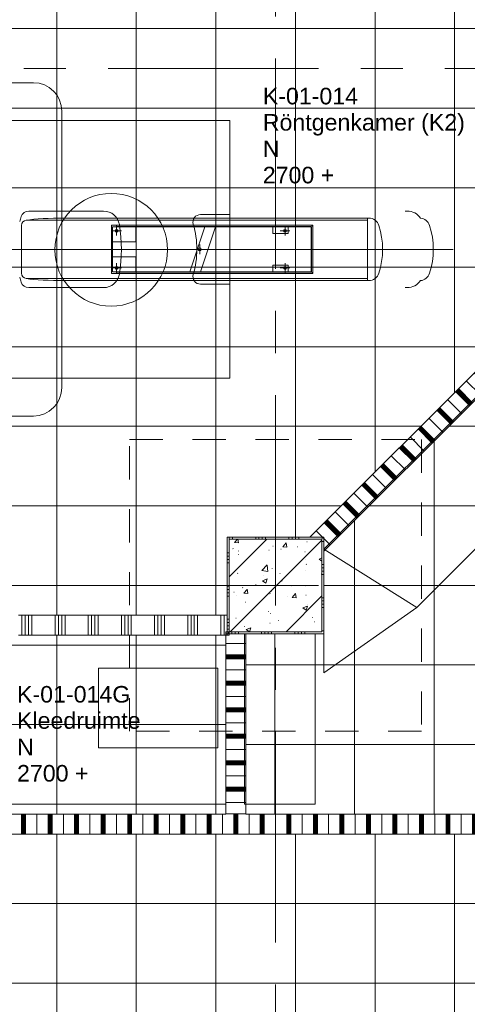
# Model space of a CAD drawing. Header units: millimetres. Extents: x 83969 to 141394, y 139608 to 176267.
# Tile 30 of 40: x 115071 to 118446, y 164541 to 171967. Entities that reach past the tile are written whole.
import ezdxf
from ezdxf.enums import TextEntityAlignment as Align

# ---------------------------------------------------------------- set-up
doc = ezdxf.new("R2010")
doc.units = ezdxf.units.MM
doc.header["$LTSCALE"] = 50
doc.linetypes.add('B0401', pattern=[9.5, 5, -1.5, -3])
doc.linetypes.add('CENTER', pattern=[50.8, 31.75, -6.35, 6.35, -6.35])
for name, color, linetype in [('00---0--FM-RUIMTENR', 7, 'Continuous'), ('AL68----_BRAND_60 MIN', 92, 'BR60'), ('AT$1A---_BWDTEKST', 7, 'Continuous'), ('AT$1A---_PLAFONDHOOGTE', 7, 'Continuous'), ('AT$1A---_TEKST', 7, 'Continuous'), ('AT$1A---_ZONETEKST', 7, 'Continuous')]:
    doc.layers.add(name, color=color, linetype=linetype)
for name, color, linetype, lineweight in [('AA$1A---_ARCEER', 1, 'Continuous', 18), ('AL$7A---_STRAMIEN', 8, 'CENTER', 9), ('AL22----_BINNENWAND', 7, 'Continuous', 9), ('AL28----_KOLOMKOP_BETONBAND', 2, 'B0401', 9), ('AL28----_KONSTRUKTIES', 4, 'Continuous', 9), ('AL35----_PLAFONDS', 16, 'Continuous', 9), ('AL72----_INRGEBRUIKSR_OUD', 6, 'Continuous', 9)]:
    doc.layers.add(name, color=color, linetype=linetype, lineweight=lineweight)
doc.styles.add('FM_TEKST', font='arial.ttf')
doc.linetypes.add('BR60', pattern='A,15,-1,["60",Standard,S=2.5,R=0,X=0,Y=-1.25],-4', length=20)

# ---------------------------------------------------------------- blocks, each defined once
blk = doc.blocks.new('A$C624C5264')
at = {"layer": 'AL72----_INRGEBRUIKSR_OUD', "linetype": 'Continuous', "lineweight": 0}
for p, q in [((28140.9, -4008), (29374.3, -4008)), ((29589.3, -4223), (29589.3, -6307)), ((29325.5, -5044.3), (31893, -5044.3)), ((29903.9, -4976.5), (29339.2, -4976.5)), ((31902.7, -5029.1), (29612.9, -5029.1)), ((31902.7, -5029.1), (29612.9, -5029.1)), ((30634, -5002.7), (30855.8, -5002.7)), ((31893, -5029.1), (31893, -5500.9)), ((32193, -4976.5), (32176.8, -4976.5)), ((29285.5, -5084.3), (29285.5, -5445.6)), ((29285.5, -5084.3), (29285.5, -5445.6)), ((31482, -5081.9), (29962.1, -5081.9)), ((29962.1, -5081.9), (29962.1, -5448.1)), ((30000.9, -5092.5), (30000.9, -5083.9)), ((31461.1, -5092.5), (30000.9, -5092.5)), ((30001.7, -5161.4), (30001.7, -5089.2)), ((30002.9, -5081.9), (31463, -5081.9)), ((30147.8, -5207.9), (30147.8, -5095.1)), ((30553, -5434.9), (30667.1, -5095.1)), ((30633.4, -5434.9), (30747.5, -5095.1)), ((31180.5, -5095.1), (31180.5, -5146)), ((31271.7, -5161.4), (31271.7, -5089.2)), ((31294.8, -5146), (31294.8, -5095.1)), ((31463, -5081.9), (31462.9, -5081.9)), ((31471.1, -5427.5), (31471.1, -5102.5)), ((31482, -5448.1), (31482, -5081.9)), ((31482, -5101), (31482, -5429)), ((29965.6, -5125.3), (30037.8, -5125.3)), ((31180.5, -5146), (31294.8, -5146)), ((31235.6, -5125.3), (31307.8, -5125.3)), ((27088.4, -5265), (32539.3, -5265)), ((29969.9, -5207.9), (30147.8, -5207.9)), ((30592.7, -5265), (30664.9, -5265)), ((30628.8, -5301.1), (30628.8, -5228.9)), ((30147.8, -5322.1), (29969.9, -5322.1)), ((30147.8, -5434.9), (30147.8, -5322.1)), ((29965.6, -5404.7), (30037.8, -5404.7)), ((30001.7, -5440.8), (30001.7, -5368.6)), ((31294.8, -5384), (31180.5, -5384)), ((31180.5, -5384), (31180.5, -5434.9)), ((31235.6, -5404.7), (31307.8, -5404.7)), ((31271.7, -5440.8), (31271.7, -5368.6)), ((31294.8, -5434.9), (31294.8, -5384)), ((29325.5, -5485.6), (31893, -5485.6)), ((29962.1, -5448.1), (31482, -5448.1)), ((30000.9, -5446.3), (30000.9, -5437.5)), ((30000.9, -5437.5), (31461.1, -5437.5)), ((30000.9, -5446.1), (30000.9, -5446.3)), ((31462.9, -5448.1), (30002.9, -5448.1)), ((31462.9, -5448.1), (31462.9, -5448.1)), ((29339.2, -5553.5), (29903.9, -5553.5)), ((29612.9, -5500.9), (31902.7, -5500.9)), ((29612.9, -5500.9), (31902.7, -5500.9)), ((30855.8, -5527.3), (30634, -5527.3)), ((32176.8, -5553.5), (32193, -5553.5)), ((29374.3, -6522), (28140.9, -6522))]:
    blk.add_line(p, q, dxfattribs=at)
at = {"layer": 'AL72----_INRGEBRUIKSR_OUD', "linetype": 'Continuous'}
for p, q in [((33026.9, -6065), (31565, -7526.9)), ((32264.4, -7967.5), (33523, -6706.9)), ((31565, -7526.9), (31565, -8458)), ((31565, -7526.9), (32264.4, -7967.5)), ((32264.4, -7967.5), (31565, -8458))]:
    blk.add_line(p, q, dxfattribs=at)
blk.add_lwpolyline([(31499.5, -9449.7), (31499.5, -8165), (30965, -8165), (30965, -9449.7)], close=True, dxfattribs=at)
at = {"layer": 'AL72----_INRGEBRUIKSR_OUD'}
blk.add_lwpolyline([(29865.6, -9025), (30765.6, -9025), (30765.6, -8425), (29865.6, -8425)], close=True, dxfattribs=at)
at = {"layer": 'AL72----_INRGEBRUIKSR_OUD', "linetype": 'Continuous', "lineweight": 0}
for centre, radius in [((29961.2, -5268.3), 425), ((30001.7, -5125.3), 11.1), ((30001.7, -5125.3), 6.35), ((31271.7, -5125.3), 11.1), ((31271.7, -5125.3), 6.35), ((30628.8, -5265), 11.1), ((30001.7, -5404.7), 11.1), ((30001.7, -5404.7), 6.35), ((31271.7, -5404.7), 11.1), ((31271.7, -5404.7), 6.35)]:
    blk.add_circle(centre, radius, dxfattribs=at)
for centre, radius, start, end in [((29374.3, -4223), 215, 0, 90), ((30043, -5265), 800, 162.01405, 164.77415), ((29339.2, -5036.5), 60, 90, 162.01405), ((29325.5, -5084.3), 40, 97.98996, 180), ((29325.5, -5084.3), 40, 97.98996, 180), ((29903.9, -5096.5), 120, 9.13521, 90), ((30634, -5059.7), 57, 90, 195.81932), ((31902.7, -5109), 80, 17.71562, 90), ((31902.7, -5109), 80, 17.71562, 90), ((32193, -5096.5), 120, 33.99535, 90), ((32285, -5109), 80, 17.71562, 84.60092), ((30002.9, -5083.9), 2, 89.99953, 179.99952), ((28856.1, -5265), 1181.3, 350.86479, 9.13521), ((29951.7, -5264.6), 655.3, 359.96255, 16.78846), ((31461.1, -5102.5), 10, 0.00036, 90.00039), ((31462.9, -5101), 19.1, 0.0001, 89.9999), ((31414.5, -5265), 592.5, 342.28438, 17.71562), ((31414.5, -5265), 592.5, 342.28438, 17.71562), ((31796.8, -5265), 592.5, 342.28438, 17.71562), ((29951.7, -5265.4), 655.3, 343.21154, 0.03745), ((30043, -5265), 800, 195.22585, 197.98595), ((29325.5, -5445.6), 40, 180, 262.01004), ((29325.5, -5445.6), 40, 180, 262.01004), ((29325.5, -5445.6), 40, 262.01004, 270), ((29903.9, -5433.5), 120, 270, 350.86479), ((30002.9, -5446.1), 2, 180.00047, 270.00047), ((30634, -5470.3), 57, 164.18068, 270), ((31461.1, -5427.5), 10, 269.99961, 359.99964), ((31462.9, -5429), 19.1, 270.0001, 359.9999), ((31902.7, -5421), 80, 270, 342.28438), ((31902.7, -5421), 80, 270, 342.28438), ((32285, -5421), 80, 275.39908, 342.28438), ((29339.2, -5493.5), 60, 197.98595, 270), ((32193, -5433.5), 120, 270, 326.00465), ((29374.3, -6307), 215, 270, 0)]:
    blk.add_arc(centre, radius, start, end, dxfattribs=at)
at = {"layer": 'AL72----_INRGEBRUIKSR_OUD', "linetype": 'Continuous', "lineweight": 0, "extrusion": (0, 0, -1)}
blk.add_arc((-29325.5, -5084.3), 40, 82.01004, 90, dxfattribs=at)
at = {"layer": 'AL72----_INRGEBRUIKSR_OUD', "linetype": 'Continuous', "lineweight": 0}
for centre, start_param, end_param in [((29613.1, -5064.6), -1.570337, -0.592815), ((29613.1, -5064.6), -1.570337, -0.592815), ((29613.1, -5465.4), 0.592815, 1.570337), ((29613.1, -5465.4), 0.592815, 1.570337)]:
    blk.add_ellipse(centre, major_axis=(-353.4, 0), ratio=0.100582, start_param=start_param, end_param=end_param, dxfattribs=at)
for points in [[(28974.7, -6236.9), (28974.7, -4293.1), (30855.8, -4293.1), (30855.8, -6236.9)], [(31468.5, -5434.9), (31468.5, -5095.1), (29969.9, -5095.1), (29969.9, -5434.9)], [(31468.5, -5434.9), (31468.5, -5095.1), (29969.9, -5095.1), (29969.9, -5434.9)]]:
    blk.add_3dface(points, dxfattribs=at)
blk = doc.blocks.new('28_LUMC_MOD_kolom beton vierkant_met kolomkop - 700_700 met kolomkop-7985843-bwd N-01')
at = {"layer": 'AL28----_KOLOMKOP_BETONBAND'}
for p, q in [((-1100, 1100), (1100, 1100)), ((-1100, -1100), (-1100, 1100)), ((1100, 1100), (1100, -1100)), ((1100, -1100), (-1100, -1100))]:
    blk.add_line(p, q, dxfattribs=at)
at = {"layer": 'AL28----_KONSTRUKTIES'}
for p, q in [((-350, 350), (350, 350)), ((-350, -350), (-350, 350)), ((350, 350), (350, -350)), ((350, -350), (-350, -350))]:
    blk.add_line(p, q, dxfattribs=at)
blk = doc.blocks.new('LUMC_constructie_2018_rvt-1-bwd N-01')
at = {"layer": 'AA$1A---_ARCEER'}
h = blk.add_hatch(dxfattribs=at)
h.set_pattern_fill('FP_250', color=256, style=0, pattern_type=2)
h.set_pattern_definition([(50, (154885.57, 120319.74), (364.368, -31.8783), [38.1, -419.1]), (355, (154885.57, 120319.74), (-70.4859, 382.1133), [30.48, -335.28]), (100.451, (154915.94, 120317.1), (293.885, 350.2334), [32.38, -356.18]), (46.184, (154885.57, 120421.34), (542.1585, -84.0858), [57.15, -628.65]), (96.636, (154930.75, 120414.33), (474.805, 494.8554), [48.57, -534.27]), (351.184, (154885.6, 120421.34), (474.81, 494.85), [45.72, -502.92]), (21, (154936.37, 120395.94), (303.2285, -204.5305), [38.1, -419.1]), (326, (154936.37, 120395.94), (123.604, 368.376), [30.48, -335.28]), (71.451, (154961.64, 120378.9), (426.8341, 163.8427), [32.38, -356.18]), (37.5, (154885.57, 120319.74), (6.17665, 169.11015), [1.676, -329.54, 1.676, -338.684, -336.55]), (37.5, (154885.57, 120319.74), (6.17665, 169.11015), [-671.576, 1.676, -334.874]), (7.5, (154885.57, 120319.74), (133.6389, 200.3615), [1.676, -192.38, 1.676, -321.92, -128.27]), (7.5, (154885.57, 120319.74), (133.6389, 200.3615), [-517.652, 1.676, -126.594]), (327.5, (154772.29, 120319.74), (271.18182, -11.45836), [1.676, -125.324, 1.676, -394.564, -525.78]), (327.5, (154772.29, 120319.74), (271.18182, -11.45836), [-523.24, 1.676, -524.104]), (317.5, (154721.5, 120319.74), (296.2585, 50.85285), [1.676, -163.424, 1.676, -261.468, -373.38]), (317.5, (154721.5, 120319.74), (296.2585, 50.85285), [-428.244, 1.676, -371.704]), (45, (154885.57, 120319.74), (211.036, -211.036), [])])
h.paths.add_polyline_path([(116650, 167350), (117350, 167350), (117350, 168050), (116650, 168050)], flags=0)
at = {"layer": 'AL28----_KONSTRUKTIES'}
for p, q in [((117350, 168050), (116650, 168050)), ((116650, 168050), (116650, 167350)), ((117350, 167350), (117350, 168050)), ((116650, 167350), (117350, 167350))]:
    blk.add_line(p, q, dxfattribs=at)
at = {"rotation": 89.9999999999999}
blk.add_blockref('28_LUMC_MOD_kolom beton vierkant_met kolomkop - 700_700 met kolomkop-7985843-bwd N-01', (117000, 167700), dxfattribs=at)
blk = doc.blocks.new('FM_RM4')
for tag, p, flags in [('BEDRIJFSORGAAN', (0, -1378.1), 1), ('RUIMTESOORT', (-5, -1668.1), 1), ('GEBRUIK', (-40, -1963.1), 1), ('OPPERVLAKTE', (-35, -2248.1), 9), ('VLOEROPP', (-55, -2518.1), 9), ('OMTREK', (-40, -2803.1), 9), ('HANDLE', (-50, -3118.1), 9), ('VLRHANDLE', (-55, -3383.1), 9), ('HANDLEBLOK', (-50, -3673.1), 9)]:
    blk.add_attdef(tag, p, '', height=125, dxfattribs=dict(flags=flags))
at = {"layer": 'AT$1A---_BWDTEKST', "style": 'FM_TEKST'}
blk.add_attdef('BOUWDEEL', text='', height=125, dxfattribs=at).set_placement((0, -398.1), align=Align.MIDDLE_LEFT)
at = {"layer": 'AT$1A---_PLAFONDHOOGTE', "style": 'FM_TEKST'}
blk.add_attdef('PLAFONDHOOGTE', text='', height=125, dxfattribs=at).set_placement((0, -595.8), align=Align.MIDDLE_LEFT)
at = {"layer": 'AT$1A---_TEKST', "style": 'FM_TEKST'}
blk.add_attdef('RUIMTENAAM', text='', height=125, dxfattribs=at).set_placement((0, -197.8), align=Align.MIDDLE_LEFT)
at = {"layer": 'AT$1A---_ZONETEKST', "style": 'FM_TEKST'}
blk.add_attdef('RUIMTENR', text='', height=125, dxfattribs=at).set_placement((0, 0), align=Align.MIDDLE_LEFT)

msp = doc.modelspace()

# ---------------------------------------------------------------- hatches: boundary and pattern name
at = {"layer": 'AA$1A---_ARCEER'}
h = msp.add_hatch(dxfattribs=at)
h.set_pattern_fill('LOOD', color=256, angle=-90, style=0, pattern_type=2)
h.set_pattern_definition([(315, (118013.93, 168820), (141.42, 141.42), []), (315, (117953.83, 168759.9), (141.42, 141.42), []), (315, (117950.3, 168756.36), (141.42, 141.42), []), (315, (117946.76, 168752.82), (141.42, 141.42), []), (315, (117943.22, 168749.29), (141.42, 141.42), []), (315, (117939.69, 168745.75), (141.42, 141.42), []), (315, (117936.15, 168742.22), (141.42, 141.42), []), (315, (117932.62, 168738.68), (141.42, 141.42), [])])
h.paths.add_polyline_path([(117365, 167958.9), (118981.1, 169575), (118768.9, 169575), (117258.9, 168065), (117365, 168065)], flags=0)
h = msp.add_hatch(dxfattribs=at)
h.set_pattern_fill('FP_178', color=256, angle=270, style=0, pattern_type=2)
h.set_pattern_definition([(180, (116650, 167870), (-3e-14, -250), []), (180, (116650, 167895), (-3e-14, -250), []), (180, (116650, 167920), (-3e-14, -250), []), (180, (116650, 167945), (-3e-14, -250), [])])
h.paths.add_polyline_path([(116635, 167325), (116650, 167325), (116650, 168065), (116635, 168065), (116635, 167475)], flags=0)
h = msp.add_hatch(dxfattribs=at)
h.set_pattern_fill('FP_177', color=256, angle=-90, style=0, pattern_type=2)
h.set_pattern_definition([(90, (117100, 168050), (-250, 2e-14), []), (90, (117125, 168050), (-250, 2e-14), []), (90, (117150, 168050), (-250, 2e-14), []), (90, (117175, 168050), (-250, 2e-14), [])])
h.paths.add_polyline_path([(117350, 168050), (117350, 168065), (116650, 168065), (116650, 168050)], flags=0)
h = msp.add_hatch(dxfattribs=at)
h.set_pattern_fill('FP_176', color=256, angle=-90, style=0, pattern_type=2)
h.set_pattern_definition([(0, (117350, 167607.5), (0, 250), []), (0, (117350, 167582.5), (0, 250), []), (0, (117350, 167557.5), (0, 250), []), (0, (117350, 167532.5), (0, 250), [])])
h.paths.add_polyline_path([(117350, 167350), (117365, 167350), (117365, 168065), (117350, 168065), (117350, 168050)], flags=0)
h = msp.add_hatch(dxfattribs=at)
h.set_pattern_fill('FP_158', color=256, angle=-90, style=0, pattern_type=2)
h.set_pattern_definition([(270, (114662.5, 167475), (250, 2e-14), []), (270, (114637.5, 167475), (250, 2e-14), []), (270, (114612.5, 167475), (250, 2e-14), []), (270, (114587.5, 167475), (250, 2e-14), [])])
h.paths.add_polyline_path([(116635, 167325), (116635, 167475), (115061, 167475), (115061, 167325)], flags=0)
h.paths.add_polyline_path([(113633, 167325), (113633, 167475), (112875, 167475), (112875, 167325)], flags=0)
h = msp.add_hatch(dxfattribs=at)
h.set_pattern_fill('FP_175', color=256, angle=-90, style=0, pattern_type=2)
h.set_pattern_definition([(270, (116970, 167350), (250, 2e-14), []), (270, (116945, 167350), (250, 2e-14), []), (270, (116920, 167350), (250, 2e-14), []), (270, (116895, 167350), (250, 2e-14), [])])
h.paths.add_polyline_path([(116625, 167335), (117365, 167335), (117365, 167350), (116625, 167350)], flags=0)
h = msp.add_hatch(dxfattribs=at)
h.set_pattern_fill('LOOD', color=256, angle=-90, style=0, pattern_type=2)
h.set_pattern_definition([(360, (116625, 166662.5), (1e-12, 200), []), (360, (116625, 166577.5), (1e-12, 200), []), (360, (116625, 166572.5), (1e-12, 200), []), (360, (116625, 166567.5), (1e-12, 200), []), (360, (116625, 166562.5), (1e-12, 200), []), (360, (116625, 166557.5), (1e-12, 200), []), (360, (116625, 166552.5), (1e-12, 200), []), (360, (116625, 166547.5), (1e-12, 200), [])])
h.paths.add_polyline_path([(116775, 165975), (116775, 167335), (116625, 167335), (116625, 165975)], flags=0)
h = msp.add_hatch(dxfattribs=at)
h.set_pattern_fill('LOOD', color=256, angle=270, style=0, pattern_type=2)
h.set_pattern_definition([(90, (116400, 165825), (-200, 1e-11), []), (90, (116485, 165825), (-200, 1e-11), []), (90, (116490, 165825), (-200, 1e-11), []), (90, (116495, 165825), (-200, 1e-11), []), (90, (116500, 165825), (-200, 1e-11), []), (90, (116505, 165825), (-200, 1e-11), []), (90, (116510, 165825), (-200, 1e-11), []), (90, (116515, 165825), (-200, 1e-11), [])])
h.paths.add_polyline_path([(112875, 165825), (119925, 165825), (119925, 165975), (112875, 165975)], flags=0)
at = {"layer": 'AL35----_PLAFONDS'}
h = msp.add_hatch(dxfattribs=at)
h.set_pattern_fill('FP_11', color=256, style=0, pattern_type=2)
h.set_pattern_definition([(0, (116550, 170100), (0, -600), []), (270, (116550, 170100), (-600, -4e-14), [])])
h.paths.add_polyline_path([(112875, 167475), (116635, 167475), (116635, 168065), (117258.9, 168065), (118768.9, 169575), (120225, 169575), (120225, 172725), (119325, 172725), (119325, 172715), (119275, 172715), (119275, 172725), (117665, 172725), (117665, 172715), (117615, 172715), (117615, 172725), (112875, 172725), (112875, 171165.9)], flags=0)
h.paths.add_polyline_path([(117663, 172717), (117663, 172725), (117617, 172725), (117617, 172717)], flags=0)
h.paths.add_polyline_path([(119323, 172717), (119323, 172725), (119277, 172725), (119277, 172717)], flags=0)
h = msp.add_hatch(dxfattribs=at)
h.set_pattern_fill('FP_14', color=256, style=0, pattern_type=2)
h.set_pattern_definition([(0, (119395, 167700), (0, -600), []), (270, (119395, 167700), (-600, -4e-14), [])])
h.paths.add_polyline_path([(116775, 165975), (122025, 165975), (122025, 169425), (120375, 169425), (120375, 168635), (120225, 168635), (120225, 169425), (118831.1, 169425), (117365, 167958.9), (117365, 167335), (116775, 167335), (116775, 166769)], flags=0)
h = msp.add_hatch(dxfattribs=at)
h.set_pattern_fill('FP_9', color=256, style=0, pattern_type=2)
h.set_pattern_definition([(180, (114750, 166650), (7e-14, 600), []), (90, (114750, 166650), (600, -4e-14), [])])
h.paths.add_polyline_path([(116625, 165975), (116625, 167325), (112875, 167325), (112875, 165975), (114385.1, 165975)], flags=0)
h = msp.add_hatch(dxfattribs=at)
h.set_pattern_fill('FP_17', color=256, style=0, pattern_type=2)
h.set_pattern_definition([(0, (117750, 162900), (0, -600), []), (270, (117750, 162900), (-600, -4e-14), [])])
h.paths.add_polyline_path([(119625, 159975), (119625, 162975), (122025, 162975), (122025, 164625), (119925, 164625), (119925, 165825), (113475, 165825), (113475, 159975), (116650, 159975), (116650, 160250), (117350, 160250), (117350, 159975)], flags=0)

# ---------------------------------------------------------------- linework, layer by layer
at = {"layer": 'AL$7A---_STRAMIEN'}
for p, q in [((117000, 139607.7), (117000, 175432.8)), ((85257.3, 171600), (133414.5, 171600)), ((85257.3, 167700), (133414.5, 167700))]:
    msp.add_line(p, q, dxfattribs=at)
at = {"layer": 'AL22----_BINNENWAND'}
for p, q in [((118768.9, 169575), (117258.9, 168065)), ((117365, 167958.9), (118831.1, 169425)), ((117258.9, 168065), (116635, 168065)), ((116635, 168065), (116635, 167475)), ((116650, 168050), (117350, 168050)), ((116650, 167325), (116650, 168050)), ((117258.9, 168065), (117365, 168065)), ((117350, 168050), (117350, 167350)), ((117365, 168065), (117365, 167958.9)), ((117365, 167335), (117365, 167958.9)), ((116635, 167475), (115061, 167475)), ((116635, 167475), (116635, 167325)), ((116775, 167350), (116625, 167350)), ((116625, 167350), (116625, 165975)), ((116625, 167335), (116775, 167335)), ((117350, 167350), (116775, 167350)), ((116775, 165975), (116775, 167335)), ((116775, 167335), (117365, 167335)), ((115061, 167325), (116650, 167325)), ((116625, 165975), (112875, 165975)), ((120075, 165975), (116775, 165975)), ((113475, 165825), (119925, 165825))]:
    msp.add_line(p, q, dxfattribs=at)

# ---------------------------------------------------------------- block references
msp.add_blockref('LUMC_constructie_2018_rvt-1-bwd N-01', (0, 0))
at = {"layer": '00---0--FM-RUIMTENR'}
for p, values in [((116903.9, 171391.2), {'RUIMTENR': 'K-01-014', 'RUIMTENAAM': 'Röntgenkamer (K2)', 'BOUWDEEL': 'N', 'PLAFONDHOOGTE': '2700 +'}), ((115051, 166879), {'RUIMTENR': 'K-01-014G', 'RUIMTENAAM': 'Kleedruimte', 'BOUWDEEL': 'N', 'PLAFONDHOOGTE': '2700 +'})]:
    msp.add_blockref('FM_RM4', p, dxfattribs=at).add_auto_attribs(values)
at = {"layer": 'AL68----_BRAND_60 MIN'}
msp.add_blockref('A$C624C5264', (85800, 175500), dxfattribs=at)

doc.saveas('drawing.dxf')
